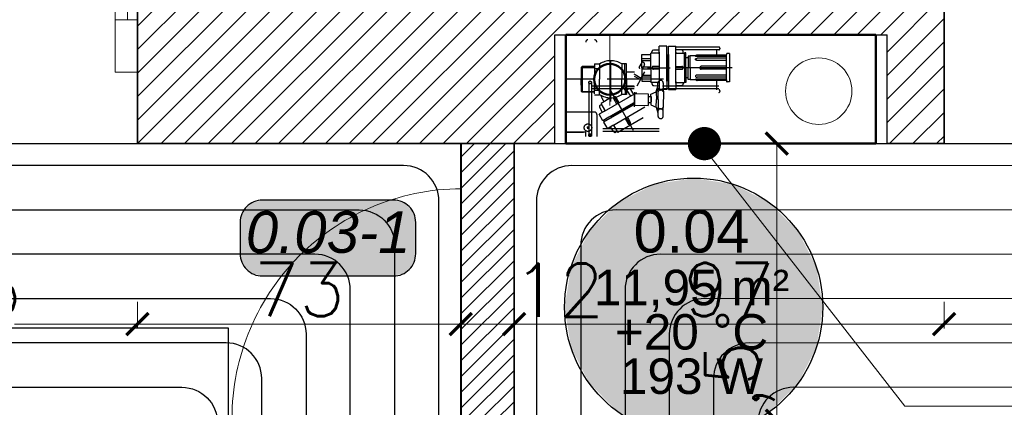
# Model space of a CAD drawing. Header units: millimetres. Extents: x -740 to 33545, y -26688 to 22494.
# Tile 163 of 256: x 10983 to 11205, y 10733 to 10820. Entities that reach past the tile are written whole.
import ezdxf
from ezdxf.enums import TextEntityAlignment as Align
from ezdxf.lldxf.tags import DXFTag

# ---------------------------------------------------------------- set-up
doc = ezdxf.new("R2010")
doc.units = ezdxf.units.MM
doc.header["$MEASUREMENT"] = 0
doc.linetypes.add('ACAD_ISO10W100', pattern=[18, 12, -3, 0, -3])
doc.linetypes.add('DASHED', pattern=[19.05, 12.7, -6.35])
doc.layers.get('Defpoints').update_dxf_attribs({"color": 252})
for name, color, linetype, lineweight in [('A_istniejące ściany', 252, 'Continuous', 35), ('A_l.przerywana', 252, 'ICAD_ISO03W100', 9), ('A_okna wymieniane', 252, 'Continuous', 15), ('A_opisy', 252, 'Continuous', 15), ('A_ściany projektowane', 252, 'Continuous', 35), ('l.przekrojowa', 252, 'Continuous', 30), ('l.przerywana', 252, 'ICAD_ISO03W100', 5), ('l.wypełnien', 252, 'Continuous', 5), ('Nowe_820-G Rysunki Obrazki_Nr_pióra__1', 252, 'Continuous', 13), ('Nowe_820-G Rysunki Obrazki_Nr_pióra__23', 252, 'Continuous', 15), ('WYMIAROWA', 252, 'Continuous', 20), ('wymiarowanie', 252, 'Continuous', 9)]:
    doc.layers.add(name, color=color, linetype=linetype, lineweight=lineweight)
for name, color, linetype, lineweight, true_color in [('IS_Floors zone', 7, 'Continuous', 25, 0x008000), ('IS_Przyłącze (powrotne)', 5, 'Continuous', 25, 0x0000ff), ('IS_Przyłącze (zasilające)', 1, 'Continuous', 25, 0xff0000), ('IS_Room (Automatic)', 7, 'Continuous', 25, 0x000000), ('IS_Strefa podłóg', 7, 'Continuous', 25, 0x008000), ('IS_Wężownica OChP', 7, 'Continuous', 25, 0x800080)]:
    doc.layers.add(name, color=color, linetype=linetype, lineweight=lineweight, true_color=true_color)
doc.layers.add('osie', color=252, linetype='ACAD_ISO10W100')
doc.layers.add('tabelki opis', color=252, linetype='Continuous')
doc.styles.add('Arial_____', font='arial.ttf')
doc.styles.add('Arial__I__', font='ariali.ttf')
doc.styles.add('styl2', font='simplex.shx')
tags = doc.linetypes.add('ICAD_ISO03W100', pattern=[30, 12, -18]).pattern_tags.tags
tags[6:7] = [DXFTag(74, 4), DXFTag(75, 0), DXFTag(340, '0'), DXFTag(46, 1.0), DXFTag(50, 0.0), DXFTag(44, 0.0), DXFTag(45, 0.0)]
tags[4:5] = [DXFTag(74, 4), DXFTag(75, 0), DXFTag(340, '0'), DXFTag(46, 1.0), DXFTag(50, 0.0), DXFTag(44, 0.0), DXFTag(45, 0.0)]
doc.dimstyles.new('Skala 1-50', dxfattribs={"dimtxt": 12, "dimasz": 5, "dimexe": 1, "dimexo": 1, "dimgap": 1.5, "dimtad": 1, "dimdec": 1, "dimrnd": 0.5, "dimtxsty": 'styl2', "dimblk": 'ARCHTICK', "dimcen": 5, "dimadec": 0, "dimazin": 0, "dimtfac": 1, "dimtdec": 1, "dimtmove": 1, "dimatfit": 3, "dimldrblk": 'ARCHTICK', "dimfxl": 0, "dimlwd": -1, "dimlwe": -1, "dimarcsym": 0})

# ---------------------------------------------------------------- blocks, each defined once
blk = doc.blocks.new('_ArchTick')
at = {"color": 0, "linetype": 'ByBlock', "const_width": 0.15}
blk.add_lwpolyline([(-0.5, -0.5), (0.5, 0.5)], dxfattribs=at)
blk = doc.blocks.new('*D2601')
at = {"layer": 'Defpoints', "color": 0}
for p in [(10854.47, 10791.99), (11009.41, 10791.99), (11009.41, 10751.3)]:
    blk.add_point(p, dxfattribs=at)
at = {"layer": 'wymiarowanie', "color": 0}
for p, q in [((10854.47, 10756.3), (10854.47, 10750.3)), ((11009.41, 10756.3), (11009.41, 10750.3)), ((10854.47, 10751.3), (10954.01, 10751.3)), ((11009.41, 10751.3), (10981.65, 10751.3))]:
    blk.add_line(p, q, dxfattribs=at)
at = {"layer": 'wymiarowanie', "color": 0, "xscale": 5, "yscale": 5, "zscale": 5, "rotation": 180}
blk.add_blockref('_ArchTick', (10854.47, 10751.3), dxfattribs=at)
at = {"layer": 'wymiarowanie', "color": 0, "xscale": 5, "yscale": 5, "zscale": 5}
blk.add_blockref('_ArchTick', (11009.41, 10751.3), dxfattribs=at)
at = {"layer": 'wymiarowanie', "color": 0, "insert": (10967.83, 10758.95), "char_height": 12, "attachment_point": 5, "style": 'styl2'}
blk.add_mtext('155', dxfattribs=at)
blk = doc.blocks.new('*D2602')
at = {"layer": 'Defpoints', "color": 0}
for p in [(11009.41, 10791.99), (11082.39, 10791.99), (11082.39, 10751.3)]:
    blk.add_point(p, dxfattribs=at)
at = {"layer": 'wymiarowanie', "color": 0}
for p, q in [((11009.41, 10756.3), (11009.41, 10750.3)), ((11082.39, 10756.3), (11082.39, 10750.3)), ((11009.41, 10751.3), (11082.39, 10751.3))]:
    blk.add_line(p, q, dxfattribs=at)
at = {"layer": 'wymiarowanie', "color": 0, "xscale": 5, "yscale": 5, "zscale": 5, "rotation": 180}
blk.add_blockref('_ArchTick', (11009.41, 10751.3), dxfattribs=at)
at = {"layer": 'wymiarowanie', "color": 0, "xscale": 5, "yscale": 5, "zscale": 5}
blk.add_blockref('_ArchTick', (11082.39, 10751.3), dxfattribs=at)
at = {"layer": 'wymiarowanie', "color": 0, "insert": (11045.9, 10759.1), "char_height": 12, "attachment_point": 5, "style": 'styl2'}
blk.add_mtext('73', dxfattribs=at)
blk = doc.blocks.new('*D2603')
at = {"layer": 'Defpoints', "color": 0}
for p in [(11082.39, 10791.99), (11094.39, 10791.99), (11094.39, 10751.3)]:
    blk.add_point(p, dxfattribs=at)
at = {"layer": 'wymiarowanie', "color": 0}
for p, q in [((11082.39, 10756.3), (11082.39, 10750.3)), ((11094.39, 10756.3), (11094.39, 10750.3)), ((11082.39, 10751.3), (11094.39, 10751.3))]:
    blk.add_line(p, q, dxfattribs=at)
at = {"layer": 'wymiarowanie', "color": 0, "xscale": 5, "yscale": 5, "zscale": 5, "rotation": 180}
blk.add_blockref('_ArchTick', (11082.39, 10751.3), dxfattribs=at)
at = {"layer": 'wymiarowanie', "color": 0, "xscale": 5, "yscale": 5, "zscale": 5}
blk.add_blockref('_ArchTick', (11094.39, 10751.3), dxfattribs=at)
at = {"layer": 'wymiarowanie', "color": 0, "insert": (11104.51, 10758.95), "char_height": 12, "attachment_point": 5, "style": 'styl2'}
blk.add_mtext('12', dxfattribs=at)
blk = doc.blocks.new('*D2604')
at = {"layer": 'Defpoints', "color": 0}
for p in [(11094.39, 10791.99), (11191.45, 10791.99), (11191.45, 10751.3)]:
    blk.add_point(p, dxfattribs=at)
at = {"layer": 'wymiarowanie', "color": 0}
for p, q in [((11094.39, 10756.3), (11094.39, 10750.3)), ((11191.45, 10756.3), (11191.45, 10750.3)), ((11094.39, 10751.3), (11191.45, 10751.3))]:
    blk.add_line(p, q, dxfattribs=at)
at = {"layer": 'wymiarowanie', "color": 0, "xscale": 5, "yscale": 5, "zscale": 5, "rotation": 180}
blk.add_blockref('_ArchTick', (11094.39, 10751.3), dxfattribs=at)
at = {"layer": 'wymiarowanie', "color": 0, "xscale": 5, "yscale": 5, "zscale": 5}
blk.add_blockref('_ArchTick', (11191.45, 10751.3), dxfattribs=at)
at = {"layer": 'wymiarowanie', "color": 0, "insert": (11142.92, 10759.1), "char_height": 12, "attachment_point": 5, "style": 'styl2'}
blk.add_mtext('97', dxfattribs=at)
blk = doc.blocks.new('*D2605')
at = {"layer": 'Defpoints', "color": 0}
for p in [(11191.45, 10791.99), (11391.26, 10791.99), (11391.26, 10751.3)]:
    blk.add_point(p, dxfattribs=at)
at = {"layer": 'wymiarowanie', "color": 0}
for p, q in [((11191.45, 10756.3), (11191.45, 10750.3)), ((11391.26, 10756.3), (11391.26, 10750.3)), ((11191.45, 10751.3), (11391.26, 10751.3))]:
    blk.add_line(p, q, dxfattribs=at)
at = {"layer": 'wymiarowanie', "color": 0, "xscale": 5, "yscale": 5, "zscale": 5, "rotation": 180}
blk.add_blockref('_ArchTick', (11191.45, 10751.3), dxfattribs=at)
at = {"layer": 'wymiarowanie', "color": 0, "xscale": 5, "yscale": 5, "zscale": 5}
blk.add_blockref('_ArchTick', (11391.26, 10751.3), dxfattribs=at)
at = {"layer": 'wymiarowanie', "color": 0, "insert": (11291.35, 10759.1), "char_height": 12, "attachment_point": 5, "style": 'styl2'}
blk.add_mtext('200', dxfattribs=at)
blk = doc.blocks.new('*D2836')
at = {"layer": 'Defpoints', "color": 0}
for p in [(11132.12, 10791.99), (11153.71, 10791.99), (11094.39, 10729.52)]:
    blk.add_point(p, dxfattribs=at)
at = {"layer": 'wymiarowanie', "color": 0}
for p, q in [((11148.71, 10791.99), (11154.71, 10791.99)), ((11153.71, 10729.52), (11153.71, 10791.99)), ((11148.71, 10729.52), (11154.71, 10729.52))]:
    blk.add_line(p, q, dxfattribs=at)
at = {"layer": 'wymiarowanie', "color": 0, "xscale": 5, "yscale": 5, "zscale": 5}
for p, rotation in [((11153.71, 10791.99), 90), ((11153.71, 10729.52), 270)]:
    blk.add_blockref('_ArchTick', p, dxfattribs=dict(at, rotation=rotation))
at = {"layer": 'wymiarowanie', "color": 0, "insert": (11145.37, 10729.52), "char_height": 12, "attachment_point": 5, "rotation": 90, "style": 'styl2'}
blk.add_mtext('62,5', dxfattribs=at)

msp = doc.modelspace()

# ---------------------------------------------------------------- hatches: boundary and pattern name
at = {"layer": 'IS_Floors zone', "lineweight": 50, "true_color": 0xffffff, "transparency": 33554687}
msp.add_hatch(color=7, dxfattribs=at).paths.add_polyline_path([(11037.59, 10762.15), (11067.21, 10762.15), (11069.71, 10762.82), (11071.54, 10764.65), (11072.21, 10767.15), (11072.21, 10774.24), (11071.54, 10776.74), (11069.71, 10778.57), (11067.21, 10779.24), (11037.59, 10779.24), (11035.09, 10778.57), (11033.26, 10776.74), (11032.59, 10774.24), (11032.59, 10767.15), (11033.26, 10764.65), (11035.09, 10762.82)])
at = {"layer": 'IS_Room (Automatic)', "lineweight": 50, "true_color": 0xffffff, "transparency": 33554687}
msp.add_hatch(color=7, dxfattribs=at).paths.add_polyline_path([(11164.08, 10755.09), (11162.65, 10764.09), (11158.52, 10772.21), (11152.07, 10778.66), (11143.95, 10782.79), (11134.94, 10784.22), (11125.94, 10782.79), (11117.82, 10778.66), (11111.37, 10772.21), (11107.24, 10764.09), (11105.81, 10755.09), (11107.24, 10746.08), (11111.37, 10737.96), (11117.82, 10731.51), (11125.94, 10727.38), (11134.94, 10725.95), (11143.95, 10727.38), (11152.07, 10731.51), (11158.52, 10737.96), (11162.65, 10746.08)])
at = {"layer": 'l.wypełnien'}
h = msp.add_hatch(dxfattribs=at)
h.set_pattern_fill('ANSI31', color=256, scale=30, style=0)
h.paths.add_polyline_path([(11009.41, 10808.08), (11009.41, 10791.99), (11103.57, 10791.99), (11103.57, 10816.54), (11178.57, 10816.54), (11178.57, 10791.99), (11191.45, 10791.99), (11191.45, 10834.32), (11169.43, 10834.32), (11169.43, 11134.32), (11169.43, 11331.32), (11249.87, 11331.32), (11249.87, 11346.56), (11249.87, 11358.41), (11249.87, 11374.5), (11169.43, 11374.5), (11126.25, 11374.5), (11126.25, 11134.32), (11126.25, 10834.32), (11009.41, 10834.32), (11009.41, 10819.93)])
h.paths.add_polyline_path([(11404.81, 11374.5), (11404.81, 11331.32), (11602.93, 11331.32), (11602.93, 11374.5)])
h.paths.add_polyline_path([(10316.23, 10791.99), (10406.43, 10791.99), (10425.43, 10791.99), (10444.43, 10791.99), (10463.43, 10791.99), (10488.71, 10791.99), (10488.71, 10808.08), (10488.71, 10819.93), (10488.71, 10834.32), (10316.23, 10834.32)])
h.paths.add_polyline_path([(10717.86, 10791.99), (10854.47, 10791.99), (10854.47, 10834.32), (10717.86, 10834.32)])
h.paths.add_polyline_path([(10643.65, 10834.32), (10643.65, 10819.93), (10643.65, 10808.08), (10643.65, 10791.99), (10717.86, 10791.99), (10717.86, 10834.32)])
h.paths.add_polyline_path([(11757.87, 11374.5), (11757.87, 11331.32), (11799.42, 11331.32), (11799.42, 11374.5)])
h.paths.add_polyline_path([(10280.43, 10834.32), (10280.43, 10791.99), (10316.23, 10791.99), (10316.23, 10834.32)])
h = msp.add_hatch(dxfattribs=at)
h.set_pattern_fill('ANSI31', color=256, scale=20, style=0)
h.paths.add_polyline_path([(10646.19, 10552.52), (10646.19, 10564.52), (10842.47, 10564.52), (10842.47, 10574.52), (10854.47, 10574.52), (10854.47, 10564.52), (11082.39, 10564.52), (11082.53, 10574.58), (11094.39, 10574.58), (11094.39, 10552.52), (10854.92, 10552.52)])
h.paths.add_polyline_path([(10842.47, 10676.52), (10854.47, 10676.52), (10854.47, 10791.99), (10842.47, 10791.99)])
h.paths.add_polyline_path([(10670.47, 10696.99), (10682.47, 10696.99), (10682.47, 10791.99), (10670.47, 10791.99)])
h.paths.add_polyline_path([(11082.39, 10729.46), (11094.39, 10729.46), (11094.39, 10791.99), (11082.39, 10791.99)])

# ---------------------------------------------------------------- linework, layer by layer
at = {"layer": 'A_istniejące ściany'}
for points in [[(11009.41, 10834.32), (11009.41, 10791.99)], [(11009.41, 10834.32), (11009.41, 10819.93)], [(11191.45, 10791.99), (11191.45, 10834.32)], [(11009.41, 10791.99), (11103.57, 10791.99)], [(11103.57, 10791.99), (11009.41, 10791.99)], [(11178.57, 10791.99), (11191.45, 10791.99)]]:
    msp.add_lwpolyline(points, dxfattribs=at)
at = {"layer": 'A_l.przerywana', "ltscale": 0.3}
msp.add_lwpolyline([(11009.41, 10791.99), (10854.47, 10791.99)], dxfattribs=at)
msp.add_lwpolyline([(11009.41, 10791.99), (10854.47, 10791.99)], dxfattribs=at)
at = {"layer": 'A_okna wymieniane', "lineweight": 9}
msp.add_lwpolyline([(11004.33, 10819.93), (11007.12, 10819.93), (11007.12, 10915.7), (11005.61, 10915.69), (11005.43, 10914.54), (11002.59, 10914.54), (11002.59, 10822.23), (11004.33, 10822.23), (11004.33, 10819.93)], dxfattribs=at)
at = {"layer": 'A_okna wymieniane', "linetype": 'Continuous', "lineweight": 15}
for points in [[(11009.41, 10819.93), (11004.33, 10819.93)], [(11004.33, 10819.93), (11004.33, 10808.08)], [(11004.33, 10808.08), (11009.41, 10808.08)]]:
    msp.add_lwpolyline(points, dxfattribs=at)
at = {"layer": 'A_okna wymieniane', "linetype": 'ICAD_ISO03W100', "lineweight": 13, "ltscale": 0.3}
msp.add_arc((11007.12, 10819.93), 95.77, 89.9469, 179.9997, dxfattribs=at)
at = {"layer": 'A_opisy'}
for p, q in [((11136.41, 10791.99), (11182.6, 10732.79)), ((11182.6, 10732.79), (11302.6, 10732.79))]:
    msp.add_line(p, q, dxfattribs=at)
at = {"layer": 'A_opisy', "const_width": 3.75}
msp.add_lwpolyline([(11139.23, 10791.99, 1), (11135.48, 10791.99, 1)], format="xyb", close=True, dxfattribs=at)
at = {"layer": 'A_ściany projektowane'}
for p, q in [((11082.39, 10791.99), (11082.39, 10729.46)), ((11094.39, 10791.99), (11094.39, 10729.46))]:
    msp.add_line(p, q, dxfattribs=at)
at = {"layer": 'IS_Floors zone'}
msp.add_lwpolyline([(11037.59, 10762.15), (11067.21, 10762.15, 0.414214), (11072.21, 10767.15), (11072.21, 10774.24, 0.414214), (11067.21, 10779.24), (11037.59, 10779.24, 0.414214), (11032.59, 10774.24), (11032.59, 10767.15, 0.414214)], format="xyb", close=True, dxfattribs=at)
at = {"layer": 'IS_Przyłącze (powrotne)', "color": 172, "true_color": 0x0000c8, "transparency": 33554687}
msp.add_lwpolyline([(11332.47, 10438.48), (11332.47, 10469.65, 0.414911), (11324.45, 10477.65), (11284.47, 10477.56, -0.414911), (11276.45, 10485.56), (11276.45, 10694.42, -0.414214), (11284.45, 10702.42), (11298.27, 10702.42, 0.414216), (11306.27, 10710.42), (11306.27, 10779.02, 0.414166), (11298.27, 10787.02), (11107.44, 10787.05, 0.414259), (11099.44, 10779.05), (11099.44, 10686.8, -0.419046), (11091.31, 10678.8), (11082.45, 10678.95), (11079.94, 10678.95)], format="xyb", dxfattribs=at)
at = {"layer": 'IS_Przyłącze (powrotne)', "color": 52, "true_color": 0xc8c800, "transparency": 33554687, "extrusion": (0, 0, -1)}
msp.add_lwpolyline([(-11278.27, 10767.02), (-11127.44, 10767.04, -0.414266), (-11119.44, 10759.04), (-11119.44, 10666.47, 0.419046), (-11111.31, 10658.47), (-11055.73, 10659.39, -0.418498), (-11047.6, 10651.4), (-11047.52, 10607.5, 0.413668), (-11039.52, 10599.52), (-10897.6, 10599.52, 0.414214), (-10889.6, 10607.52), (-10889.6, 10675.83, -0.414214), (-10881.6, 10683.83), (-10840.05, 10683.83, 0.414214), (-10837.6, 10686.28), (-10837.6, 10688.83), (-10837.6, 10737.94)], format="xyb", dxfattribs=at)
at = {"layer": 'IS_Przyłącze (powrotne)', "color": 92, "true_color": 0x00c800, "transparency": 33554687}
msp.add_lwpolyline([(11322.47, 10418.47), (11322.47, 10429.64, 0.414668), (11314.46, 10437.64), (11244.46, 10437.53, -0.414668), (11236.45, 10445.53), (11236.45, 10739.02, 0.41415), (11228.45, 10747.02), (11147.44, 10747.04, 0.414277), (11139.44, 10739.04), (11139.44, 10646.14, -0.419046), (11131.31, 10638.14), (11075.69, 10639.06, 0.418498), (11067.56, 10631.07), (11067.48, 10587.5, -0.413668), (11059.48, 10579.52), (10877.6, 10579.52, -0.414214), (10869.6, 10587.52), (10869.6, 10655.83, 0.414214), (10861.6, 10663.83), (10842.6, 10663.83), (10830.11, 10663.83)], format="xyb", dxfattribs=at)
at = {"layer": 'IS_Przyłącze (zasilające)', "color": 172, "true_color": 0x0000c8, "transparency": 33554687, "extrusion": (0, 0, -1)}
msp.add_lwpolyline([(-11298.21, 10467.6), (-11274.46, 10467.55, 0.414829), (-11266.45, 10475.55), (-11266.45, 10704.42, 0.414214), (-11274.45, 10712.42), (-11288.27, 10712.42, -0.41422), (-11296.27, 10720.42), (-11296.27, 10769.02, -0.414159), (-11288.27, 10777.02), (-11117.44, 10777.05, -0.414262), (-11109.44, 10769.05), (-11109.44, 10676.64, 0.419046), (-11101.31, 10668.64), (-11082.44, 10668.95), (-11074.86, 10669.07)], format="xyb", dxfattribs=at)
at = {"layer": 'IS_Przyłącze (zasilające)', "color": 52, "true_color": 0xc8c800, "transparency": 33554687, "extrusion": (0, 0, -1)}
msp.add_lwpolyline([(-11268.27, 10757.02), (-11137.44, 10757.04, -0.41427), (-11129.44, 10749.04), (-11129.44, 10656.31, 0.419046), (-11121.31, 10648.31), (-11065.71, 10649.22, -0.418498), (-11057.58, 10641.24), (-11057.5, 10597.5, 0.413668), (-11049.5, 10589.52), (-10887.6, 10589.52, 0.414214), (-10879.6, 10597.52), (-10879.6, 10665.83, -0.414214), (-10871.6, 10673.83), (-10834.95, 10673.83, 0.414214), (-10827.6, 10681.18), (-10827.6, 10688.83), (-10827.6, 10732.94)], format="xyb", dxfattribs=at)
at = {"layer": 'IS_Przyłącze (zasilające)', "color": 92, "true_color": 0x00c800, "transparency": 33554687, "extrusion": (0, 0, -1)}
msp.add_lwpolyline([(-11273.21, 10427.58), (-11234.46, 10427.53, 0.414631), (-11226.45, 10435.53), (-11226.45, 10729.03, -0.414141), (-11218.45, 10737.03), (-11157.44, 10737.04, -0.414286), (-11149.44, 10729.04), (-11149.44, 10635.97, 0.419046), (-11141.31, 10627.97), (-11085.68, 10628.89, -0.418498), (-11077.54, 10620.91), (-11077.46, 10577.5, 0.413668), (-11069.46, 10569.52), (-10867.6, 10569.52, 0.414214), (-10859.6, 10577.52), (-10859.6, 10645.83, -0.414214), (-10851.6, 10653.83), (-10842.6, 10653.83), (-10825.11, 10653.83)], format="xyb", dxfattribs=at)
at = {"layer": 'IS_Room (Automatic)'}
msp.add_circle((11134.94, 10755.09), 29.14, dxfattribs=at)
at = {"layer": 'IS_Strefa podłóg', "extrusion": (0, 0, -1)}
for points in [[(-11082.44, 10564.52), (-10854.6, 10564.52), (-10854.6, 10792.05), (-11082.44, 10792.05)], [(-11401.45, 10402.65), (-11094.44, 10402.65), (-11094.44, 10792.05), (-11401.45, 10792.03)]]:
    msp.add_lwpolyline(points, close=True, dxfattribs=at)
at = {"layer": 'IS_Wężownica OChP', "color": 172, "true_color": 0x0000c8, "transparency": 33554687, "extrusion": (0, 0, -1)}
for points in [[(-11079.94, 10678.95), (-11078.66, 10678.95, 0.414214), (-11077.44, 10680.18), (-11077.44, 10779.05, -0.414209), (-11069.44, 10787.05), (-10867.6, 10787.05, -0.414218)], [(-10877.6, 10777.05), (-11059.44, 10777.05, 0.414209), (-11067.44, 10769.05), (-11067.44, 10679.24), (-11067.33, 10672.91, -0.414214), (-11070.99, 10669.14), (-11074.86, 10669.07)], [(-10907.6, 10609.52), (-11029.54, 10609.52, -0.413669), (-11037.54, 10617.5), (-11037.62, 10661.57, 0.418498), (-11045.75, 10669.55), (-11052.42, 10669.44, -0.414213), (-11057.35, 10674.22), (-11057.44, 10679.24), (-11057.44, 10759.05, -0.414209), (-11049.44, 10767.05), (-10887.6, 10767.05, -0.414218)], [(-10897.6, 10757.05), (-11039.44, 10757.05, 0.41421), (-11047.44, 10749.05), (-11047.44, 10687.66, 0.419042), (-11039.31, 10679.66), (-11035.77, 10679.72, -0.418496), (-11027.64, 10671.74), (-11027.56, 10627.5, 0.413669), (-11019.56, 10619.52), (-10917.6, 10619.52, 0.414214)], [(-10927.6, 10629.52), (-11009.57, 10629.52, -0.413669), (-11017.57, 10637.5), (-11017.66, 10681.9, 0.418495), (-11025.79, 10689.88), (-11029.31, 10689.83, -0.419041), (-11037.44, 10697.83), (-11037.44, 10739.05, -0.41421), (-11029.44, 10747.05), (-10906.08, 10747.05, -0.414217)], [(-10957.6, 10737.05), (-11019.44, 10737.05, 0.41421), (-11027.44, 10729.05), (-11027.44, 10707.99, 0.419042), (-11019.31, 10699.99), (-11015.81, 10700.05, -0.418496), (-11007.68, 10692.07), (-11007.59, 10647.5, 0.413669), (-10999.59, 10639.52), (-10937.6, 10639.52, 0.414214)]]:
    msp.add_lwpolyline(points, format="xyb", dxfattribs=at)
at = {"layer": 'l.przekrojowa'}
for p, q in [((11103.57, 10791.99), (11103.57, 10816.54)), ((11103.57, 10816.54), (11178.57, 10816.54)), ((11178.57, 10791.99), (11178.57, 10816.54))]:
    msp.add_line(p, q, dxfattribs=at)
at = {"layer": 'l.przerywana', "ltscale": 0.3}
msp.add_lwpolyline([(11191.45, 10834.32), (11391.26, 10834.32), (11391.26, 10791.99), (11191.45, 10791.99)], close=True, dxfattribs=at)
msp.add_arc((11082.53, 10730.01), 51.8, 90.0007, 183.0821, dxfattribs=at)
at = {"layer": 'Nowe_820-G Rysunki Obrazki_Nr_pióra__1', "linetype": 'Continuous', "lineweight": 13}
msp.add_lwpolyline([(11009.41, 10808.08), (11009.41, 10791.99)], dxfattribs=at)
at = {"layer": 'Nowe_820-G Rysunki Obrazki_Nr_pióra__23', "linetype": 'Continuous', "lineweight": 15}
for points in [[(11009.41, 10808.08), (11009.41, 10819.93)], [(11009.41, 10808.08), (11009.41, 10819.93)], [(11004.33, 10812.31), (11004.33, 10814.85)]]:
    msp.add_lwpolyline(points, dxfattribs=at)
at = {"layer": 'osie', "linetype": 'DASHED'}
for p, q in [((11128.87, 10813.99), (11127.17, 10813.99)), ((11127.17, 10812.59), (11127.17, 10813.99)), ((11128.87, 10812.39), (11128.87, 10813.99)), ((11129.23, 10813.99), (11130.93, 10813.99)), ((11129.23, 10812.09), (11129.23, 10813.99)), ((11130.93, 10805.59), (11130.93, 10813.99)), ((11140.59, 10813.74), (11130.93, 10813.74)), ((11123.27, 10809.09), (11123.27, 10812.07)), ((11123.27, 10812.07), (11125.27, 10812.07)), ((11125.27, 10809.09), (11125.27, 10812.39)), ((11125.27, 10809.09), (11125.27, 10812.39)), ((11126.97, 10812.39), (11125.27, 10812.39)), ((11125.27, 10811.92), (11125.27, 10812.07)), ((11125.52, 10812.39), (11125.52, 10812.71)), ((11125.91, 10813.11), (11127.17, 10813.15)), ((11127.17, 10812.59), (11127.17, 10804.19)), ((11128.87, 10806.12), (11128.87, 10812.39)), ((11128.87, 10812.09), (11129.05, 10811.39)), ((11129.23, 10812.09), (11129.05, 10811.39)), ((11129.05, 10811.39), (11129.05, 10806.79)), ((11129.05, 10806.79), (11129.05, 10811.39)), ((11129.23, 10812.07), (11129.23, 10805.79)), ((11132.19, 10813.11), (11130.93, 10813.15)), ((11140.59, 10813.14), (11130.93, 10813.14)), ((11131.13, 10812.39), (11132.83, 10812.39)), ((11132.58, 10812.39), (11132.58, 10812.71)), ((11133.18, 10812.44), (11132.83, 10812.44)), ((11132.83, 10809.09), (11132.83, 10812.44)), ((11132.83, 10809.09), (11132.83, 10812.39)), ((11132.83, 10811.92), (11132.83, 10812.07)), ((11132.83, 10809.09), (11132.83, 10812.07)), ((11133.18, 10809.09), (11133.18, 10812.44)), ((11134.13, 10811.74), (11133.73, 10811.74)), ((11133.73, 10811.74), (11133.73, 10809.09)), ((11135.42, 10811.79), (11134.13, 10811.79)), ((11134.13, 10809.09), (11134.13, 10811.79)), ((11134.13, 10809.09), (11134.13, 10811.74)), ((11142.33, 10811.64), (11135.34, 10811.64)), ((11142.33, 10811.94), (11135.73, 10811.94)), ((11140.14, 10811.94), (11140.14, 10813.14)), ((11142.33, 10806.39), (11142.33, 10812.09)), ((11143.03, 10812.29), (11142.53, 10812.29)), ((11143.03, 10812.29), (11143.03, 10805.89)), ((11109.76, 10809.37), (11109.56, 10809.17)), ((11109.56, 10809.17), (11112.56, 10809.18)), ((11109.56, 10809.17), (11109.58, 10806.48)), ((11112.56, 10809.38), (11109.76, 10809.37)), ((11109.76, 10809.37), (11109.79, 10803.58)), ((11112.55, 10809.98), (11113.66, 10809.99)), ((11112.55, 10809.98), (11112.57, 10806.49)), ((11113.66, 10809.99), (11113.68, 10806.49)), ((11116.18, 10810.69), (11116.18, 10801.51)), ((11118.7, 10809.95), (11118.72, 10806.52)), ((11119.76, 10809.95), (11118.7, 10809.95)), ((11119.42, 10806.52), (11119.41, 10809.95)), ((11119.78, 10806.52), (11119.76, 10809.95)), ((11122.66, 10809.19), (11123.51, 10810.66)), ((11123.81, 10809.75), (11123.22, 10808.64)), ((11123.27, 10811.17), (11125.27, 10811.17)), ((11123.27, 10810.75), (11125.27, 10810.75)), ((11123.27, 10809.31), (11125.27, 10809.31)), ((11123.39, 10810.44), (11123.66, 10810.28)), ((11127.17, 10809.39), (11125.82, 10809.39)), ((11130.93, 10809.39), (11132.26, 10809.39)), ((11133.73, 10811.37), (11133.18, 10811.37)), ((11142.33, 10811.23), (11135.73, 10811.23)), ((11142.33, 10810.76), (11135.73, 10810.76)), ((11142.33, 10809.42), (11136.66, 10809.42)), ((11112.56, 10808.96), (11113.67, 10808.96)), ((11119.77, 10808.19), (11121.58, 10808.19)), ((11121.43, 10807.7), (11121.71, 10807.54)), ((11121.53, 10807.23), (11122.92, 10806.43)), ((11121.71, 10807.54), (11123.1, 10806.74)), ((11123.1, 10806.74), (11123.95, 10808.21)), ((11123.27, 10809.09), (11123.27, 10806.11)), ((11123.27, 10808.88), (11125.27, 10808.88)), ((11123.27, 10807.44), (11125.27, 10807.44)), ((11123.27, 10807.02), (11125.27, 10807.02)), ((11124.49, 10809.09), (11129.64, 10809.09)), ((11125.27, 10809.09), (11125.27, 10806.11)), ((11125.27, 10809.09), (11125.27, 10805.79)), ((11127.17, 10808.79), (11125.84, 10808.8)), ((11143.62, 10809.09), (11128.47, 10809.09)), ((11130.93, 10808.79), (11132.28, 10808.8)), ((11132.83, 10809.09), (11132.83, 10806.11)), ((11132.83, 10809.09), (11132.83, 10805.74)), ((11132.83, 10809.09), (11132.83, 10805.79)), ((11133.18, 10809.09), (11133.18, 10805.74)), ((11133.73, 10806.44), (11133.73, 10809.09)), ((11134.13, 10809.09), (11134.13, 10806.39)), ((11134.13, 10809.09), (11134.13, 10806.44)), ((11142.33, 10807.43), (11135.73, 10807.43)), ((11142.33, 10806.96), (11135.73, 10806.96)), ((11142.33, 10808.77), (11136.66, 10808.77)), ((11112.57, 10806.49), (11106.07, 10806.49)), ((11128.1, 10806.53), (11109.58, 10806.53)), ((11109.59, 10803.78), (11109.58, 10806.48)), ((11111.27, 10805.79), (11111.27, 10793.89)), ((11111.87, 10805.79), (11111.87, 10793.89)), ((11140.59, 10804.94), (11111.87, 10804.94)), ((11112.57, 10803.19), (11112.57, 10806.49)), ((11113.69, 10803), (11113.68, 10806.49)), ((11118.65, 10805.45), (11118.72, 10805.32)), ((11118.73, 10803.09), (11118.72, 10806.52)), ((11119.42, 10806.52), (11119.44, 10803.09)), ((11119.78, 10806.52), (11119.79, 10803.1)), ((11119.78, 10804.86), (11121.6, 10804.87)), ((11122.92, 10806.43), (11122.07, 10804.96)), ((11123.27, 10806.11), (11125.27, 10806.11)), ((11125.27, 10806.26), (11125.27, 10806.11)), ((11126.97, 10805.79), (11125.27, 10805.79)), ((11125.52, 10805.79), (11125.52, 10805.48)), ((11125.91, 10805.08), (11127.17, 10805.04)), ((11126.5, 10803.67), (11126.88, 10804.93)), ((11126.89, 10801.97), (11126.87, 10805.64)), ((11128.08, 10805.69), (11128.1, 10801.98)), ((11128.87, 10806.09), (11129.05, 10806.79)), ((11128.87, 10806.12), (11128.87, 10805.79)), ((11128.87, 10805.79), (11128.87, 10804.19)), ((11129.23, 10806.09), (11129.05, 10806.79)), ((11129.23, 10805.79), (11129.23, 10804.19)), ((11130.93, 10805.59), (11130.93, 10804.19)), ((11132.19, 10805.08), (11130.93, 10805.04)), ((11131.13, 10805.79), (11132.83, 10805.79)), ((11132.58, 10805.79), (11132.58, 10805.48)), ((11132.83, 10806.26), (11132.83, 10806.11)), ((11133.18, 10805.74), (11132.83, 10805.74)), ((11133.73, 10806.81), (11133.18, 10806.81)), ((11134.13, 10806.44), (11133.73, 10806.44)), ((11135.42, 10806.39), (11134.13, 10806.39)), ((11142.33, 10806.54), (11135.34, 10806.54)), ((11142.33, 10806.24), (11135.73, 10806.24)), ((11140.14, 10804.14), (11140.14, 10806.24)), ((11142.33, 10806.39), (11142.33, 10806.09)), ((11143.03, 10805.89), (11142.53, 10805.89)), ((11109.59, 10803.78), (11112.58, 10803.8)), ((11109.79, 10803.58), (11109.59, 10803.78)), ((11112.58, 10803.6), (11109.79, 10803.58)), ((11140.59, 10804.34), (11111.87, 10804.34)), ((11112.58, 10804.02), (11113.69, 10804.03)), ((11112.58, 10803), (11113.69, 10803)), ((11114.8, 10799.32), (11122.07, 10803.52)), ((11116.18, 10803.93), (11118.77, 10799.44)), ((11119.79, 10803.1), (11118.73, 10803.09)), ((11119.33, 10804.13), (11119.46, 10804.21)), ((11119.43, 10804.19), (11119.73, 10804.37)), ((11120.58, 10802.89), (11119.73, 10804.37)), ((11119.86, 10804.15), (11120.13, 10804.31)), ((11120.67, 10804.17), (11121.34, 10803.1)), ((11121.6, 10803.61), (11121.59, 10801.95)), ((11121.59, 10801.95), (11121.6, 10803.26)), ((11121.6, 10803.26), (11124.67, 10803.24)), ((11124.67, 10803.24), (11124.66, 10800.62)), ((11124.66, 10802.62), (11125.31, 10802.62)), ((11125.3, 10803.17), (11126.5, 10803.67)), ((11125.31, 10801.97), (11125.3, 10803.17)), ((11125.31, 10802.62), (11125.31, 10801.97)), ((11126.5, 10803.67), (11126.51, 10801.97)), ((11128.87, 10804.19), (11127.17, 10804.19)), ((11129.23, 10804.19), (11130.93, 10804.19)), ((11114.14, 10800.85), (11113.87, 10800.69)), ((11116.2, 10802.32), (11114.02, 10801.07)), ((11114.87, 10799.59), (11114.02, 10801.07)), ((11121.25, 10801.09), (11115.82, 10797.95)), ((11121.43, 10800.77), (11116, 10797.64)), ((11120.76, 10800.59), (11116.78, 10798.29)), ((11120.76, 10800.59), (11116.78, 10798.29)), ((11117.57, 10800.92), (11116.89, 10802.09)), ((11118.09, 10801.22), (11117.42, 10802.37)), ((11121.28, 10801.1), (11120.76, 10800.59)), ((11121.46, 10800.79), (11120.76, 10800.59)), ((11121.25, 10801.09), (11121.53, 10801.25)), ((11121.58, 10800.28), (11121.59, 10801.95)), ((11121.59, 10801.95), (11121.58, 10800.64)), ((11121.58, 10800.64), (11124.66, 10800.62)), ((11124.66, 10801.28), (11125.31, 10801.28)), ((11125.31, 10801.93), (11125.3, 10800.72)), ((11125.3, 10800.72), (11126.5, 10800.23)), ((11125.31, 10801.28), (11125.31, 10801.93)), ((11126.5, 10800.23), (11126.51, 10801.93)), ((11126.89, 10801.92), (11126.87, 10798.26)), ((11128.08, 10798.21), (11128.1, 10801.92)), ((11112.57, 10799.09), (11106.07, 10799.09)), ((11113.07, 10798.59), (11113.07, 10793.59)), ((11114.8, 10799.32), (11113.58, 10798.62)), ((11114.43, 10797.15), (11113.58, 10798.62)), ((11113.72, 10800.16), (11114.31, 10799.04)), ((11115.72, 10798.89), (11115.68, 10798.89)), ((11116.08, 10798.1), (11116.78, 10798.29)), ((11116.26, 10797.79), (11116.78, 10798.29)), ((11116.68, 10796.06), (11123.95, 10800.26)), ((11121.36, 10794.96), (11118.77, 10799.44)), ((11126.5, 10800.23), (11126.88, 10798.96)), ((11110.84, 10796.56), (11110.88, 10796.37)), ((11111.07, 10795.34), (11111.07, 10795.84)), ((11111.07, 10795.34), (11111.07, 10795.84)), ((11115.82, 10797.95), (11114.43, 10797.15)), ((11116, 10797.64), (11114.61, 10796.84)), ((11114.61, 10796.84), (11115.46, 10795.36)), ((11116.68, 10796.06), (11115.46, 10795.36)), ((11116.76, 10797.08), (11116.75, 10797.05)), ((11116.95, 10795.99), (11117.8, 10794.52)), ((11123.51, 10797.82), (11117.8, 10794.52)), ((11119.45, 10797.66), (11120.12, 10796.49)), ((11119.97, 10797.96), (11120.63, 10796.81)), ((11106.07, 10794.59), (11110.07, 10794.59)), ((11110.57, 10794.59), (11106.07, 10794.59)), ((11110.57, 10793.59), (11110.57, 10794.59)), ((11111.32, 10795.59), (11110.82, 10795.59)), ((11111.32, 10795.59), (11110.82, 10795.59)), ((11111.25, 10794.81), (11111.3, 10794.62)), ((11111.82, 10793.89), (11111.32, 10793.89)), ((11111.57, 10793.64), (11111.57, 10794.14)), ((11127.17, 10795.34), (11111.87, 10795.34)), ((11127.17, 10794.74), (11111.87, 10794.74)), ((11116.86, 10794.71), (11116.19, 10795.79)), ((11117.67, 10794.74), (11117.4, 10794.58))]:
    msp.add_line(p, q, dxfattribs=at)
for centre, radius in [((11111.57, 10805.79), 0.3), ((11111.07, 10795.59), 0.85), ((11111.57, 10793.89), 0.325), ((11111.57, 10793.89), 0.3)]:
    msp.add_circle(centre, radius, dxfattribs=at)
for centre, radius, start, end in [((11111.07, 10814.89), 0.5, 90, 180), ((11112.57, 10814.89), 0.5, 0, 90), ((11140.59, 10813.44), 0.3, 270, 90), ((11125.92, 10812.71), 0.4, 92, 179.7276), ((11126.97, 10812.59), 0.2, 270, 0), ((11131.13, 10812.59), 0.2, 180, 270), ((11132.18, 10812.71), 0.4, 0.2724, 88), ((11135.73, 10811.54), 0.4, 90, 165.5225), ((11142.53, 10812.09), 0.2, 90, 180), ((11116.2, 10806.11), 4.58, 56.8666, 123.6636), ((11122.84, 10809.09), 0.2, 150, 240), ((11123.46, 10809.94), 0.4, 332, 59.7276), ((11125.82, 10809.1), 0.298, 89.6478, 274.8086), ((11132.28, 10809.09), 0.298, 269.6478, 94.8086), ((11136.66, 10809.09), 0.327, 90, 270), ((11125.92, 10805.48), 0.4, 180.2724, 268), ((11127.48, 10805.64), 0.605, 0.2651, 180.2651), ((11126.97, 10805.59), 0.2, 0, 90), ((11131.13, 10805.59), 0.2, 90, 180), ((11132.18, 10805.48), 0.4, 272, 359.7276), ((11135.73, 10806.64), 0.4, 194.4775, 270), ((11142.53, 10806.09), 0.2, 180, 270), ((11116.2, 10806.9), 4.58, 236.8666, 303.6636), ((11118.74, 10804.49), 5.04, 198.2791, 216.9146), ((11117.15, 10802.24), 0.298, 25.1914, 210.3522), ((11120.33, 10803.96), 0.4, 32, 119.7276), ((11120.76, 10802.99), 0.2, 210, 300), ((11127.48, 10804.71), 0.636, 198.2133, 342.3169), ((11127.49, 10803.44), 0.636, 18.2133, 162.3169), ((11140.59, 10803.84), 0.3, 270, 90), ((11114.07, 10800.35), 0.4, 120.2724, 208), ((11112.57, 10798.59), 0.5, 0, 90), ((11114.7, 10799.49), 0.2, 300, 30), ((11127.48, 10798.25), 0.605, 179.7349, 359.7349), ((11127.49, 10800.46), 0.636, 197.6831, 341.7867), ((11127.48, 10799.19), 0.636, 17.6831, 161.7867), ((11116.78, 10795.89), 0.2, 30, 120), ((11120.38, 10796.64), 0.298, 209.6478, 34.8086), ((11117.2, 10794.93), 0.4, 212, 299.7276)]:
    msp.add_arc(centre, radius, start, end, dxfattribs=at)
at = {"layer": 'osie', "linetype": 'DASHED', "extrusion": (0, 0, -1)}
msp.add_ellipse((11135.73, 10810.99), major_axis=(-0.387, 0), ratio=0.605026, start_param=4.712389, end_param=7.853982, dxfattribs=at)
at = {"layer": 'osie', "linetype": 'DASHED'}
msp.add_ellipse((11135.73, 10807.2), major_axis=(-0.387, 0), ratio=0.605026, start_param=4.712389, end_param=7.853982, dxfattribs=at)
at = {"layer": 'tabelki opis'}
msp.add_lwpolyline([(10865.19, 10730.11), (11029.93, 10730.11), (11029.93, 10750.38), (10865.19, 10750.38), (10865.19, 10730.11)], dxfattribs=at)
at = {"layer": 'WYMIAROWA', "lineweight": 50}
for p, q in [((11106.07, 10791.99), (11106.07, 10816.49)), ((11176.07, 10816.49), (11106.07, 10816.49)), ((11176.07, 10791.99), (11176.07, 10816.49)), ((11176.07, 10791.99), (11106.07, 10791.99))]:
    msp.add_line(p, q, dxfattribs=at)
at = {"layer": 'WYMIAROWA'}
msp.add_line((11116.01, 10816.49), (11116.01, 10800.55), dxfattribs=at)
at = {"layer": 'WYMIAROWA', "lineweight": 50}
msp.add_circle((11116.01, 10806.49), 3.5, dxfattribs=at)
at = {"layer": 'WYMIAROWA'}
msp.add_circle((11163.17, 10803.83), 7.5, dxfattribs=at)

# ---------------------------------------------------------------- texts
at = {"layer": 'IS_Floors zone', "style": 'Arial__I__'}
msp.add_text('0.03-1', height=9.375, dxfattribs=at).set_placement((11052.44, 10772.05), align=Align.MIDDLE_CENTER)
at = {"layer": 'IS_Room (Automatic)', "style": 'Arial_____'}
msp.add_text('0.04', height=9.6, dxfattribs=at).set_placement((11134.44, 10764.55), align=Align.BOTTOM_CENTER)
for s, p in [('11,95 m²', (11134.44, 10759.55)), ('+20 °C', (11134.44, 10749.55)), ('193 W', (11134.44, 10739.55))]:
    msp.add_text(s, height=8, dxfattribs=at).set_placement(p, align=Align.MIDDLE_CENTER)

# ---------------------------------------------------------------- dimensions: what is measured, and where the dimension line sits
at = {"layer": 'wymiarowanie'}
dim = msp.add_linear_dim(base=(11153.71, 10791.99), p1=(11094.39, 10729.52), p2=(11132.12, 10791.99), angle=90, dimstyle='Skala 1-50', dxfattribs=at)
dim.commit()
dim.dimension.update_dxf_attribs({"geometry": '*D2836', "text_midpoint": (11153.71, 10729.52), "dimtype": 160})
for base, p1, p2, picture, middle in [((11009.41, 10751.3), (10854.47, 10791.99), (11009.41, 10791.99), '*D2601', (10967.83, 10751.3)), ((11094.39, 10751.3), (11082.39, 10791.99), (11094.39, 10791.99), '*D2603', (11104.51, 10751.3))]:
    dim = msp.add_linear_dim(base=base, p1=p1, p2=p2, dimstyle='Skala 1-50', dxfattribs=at)
    dim.commit()
    dim.dimension.update_dxf_attribs({"geometry": picture, "text_midpoint": middle, "dimtype": 160})
for base, p1, p2, picture, middle in [((11082.39, 10751.3), (11009.41, 10791.99), (11082.39, 10791.99), '*D2602', (11045.9, 10759.1)), ((11191.45, 10751.3), (11094.39, 10791.99), (11191.45, 10791.99), '*D2604', (11142.92, 10759.1)), ((11391.26, 10751.3), (11191.45, 10791.99), (11391.26, 10791.99), '*D2605', (11291.35, 10759.1))]:
    dim = msp.add_linear_dim(base=base, p1=p1, p2=p2, dimstyle='Skala 1-50', dxfattribs=at)
    dim.commit()
    dim.dimension.update_dxf_attribs({"geometry": picture, "text_midpoint": middle})

doc.saveas('drawing.dxf')
